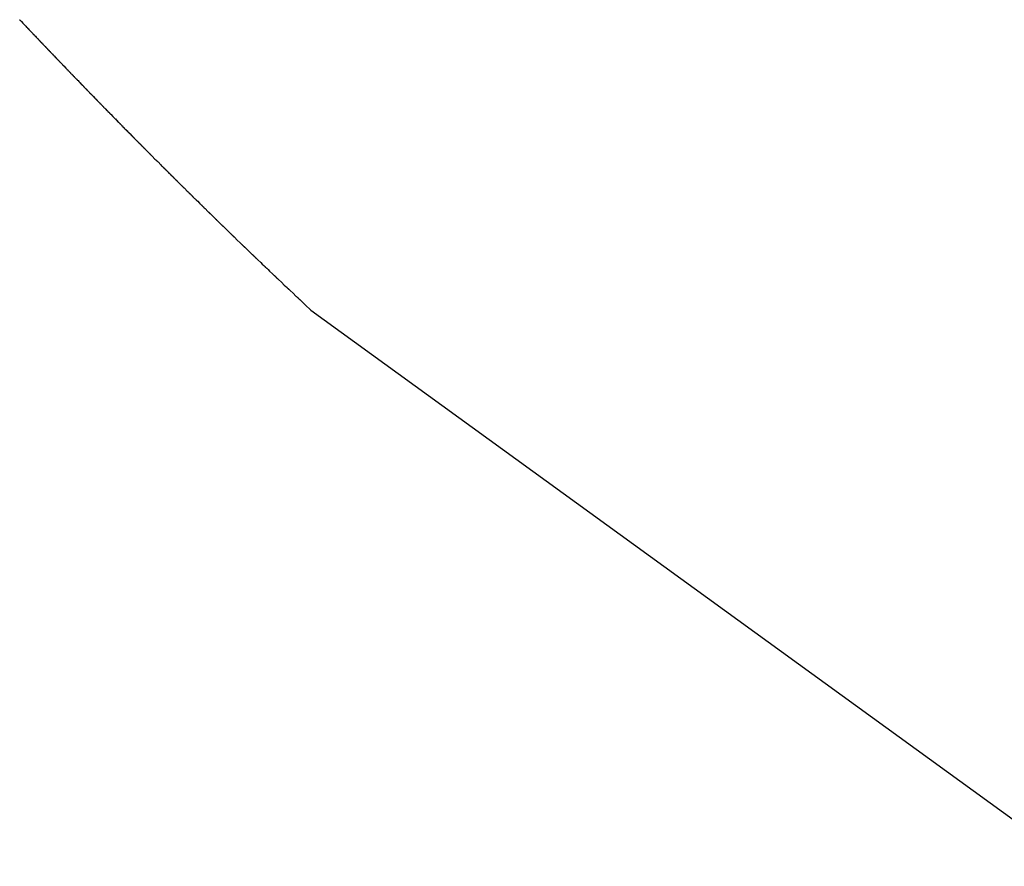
# Model space of a CAD drawing. Header units: millimetres. Extents: x 0 to 594, y 0 to 420.
# Tile 41 of 50: x 365.68 to 366.93, y 280.36 to 281.43. Entities that reach past the tile are written whole.
import ezdxf

# ---------------------------------------------------------------- set-up
doc = ezdxf.new("R2010")
doc.units = ezdxf.units.MM

msp = doc.modelspace()

# ---------------------------------------------------------------- linework, layer by layer
at = {"color": 7, "linetype": 'Continuous', "lineweight": 25, "flags": 128}
msp.add_lwpolyline([(365.677662, 281.430509), (365.677928, 281.430274), (365.678015, 281.430142), (365.678071, 281.430002), (365.678126, 281.429861), (365.678211, 281.429728), (365.678472, 281.429492), (365.679088, 281.429047), (365.679988, 281.428058), (365.681693, 281.426051), (365.685451, 281.422145), (365.686338, 281.421153), (365.686966, 281.420713), (365.687214, 281.420473), (365.687292, 281.420339), (365.687341, 281.420197), (365.687405, 281.420059), (365.687499, 281.419929), (365.687778, 281.419699), (365.688129, 281.41949), (365.688374, 281.41925), (365.689292, 281.418268), (365.693017, 281.41436), (365.693944, 281.413383), (365.694177, 281.413139), (365.694296, 281.41286), (365.694367, 281.412724), (365.694468, 281.412598), (365.694761, 281.412372), (365.695106, 281.412162), (365.695338, 281.411918), (365.695456, 281.411639), (365.695527, 281.411503), (365.695629, 281.411377), (365.696269, 281.410942), (365.696498, 281.410697), (365.696615, 281.410418), (365.696688, 281.410283), (365.696791, 281.410157), (365.697088, 281.409933), (365.697432, 281.409723), (365.697659, 281.409477), (365.698595, 281.408503), (365.700276, 281.406499), (365.70092, 281.406066), (365.701045, 281.405947), (365.70114, 281.405819), (365.701254, 281.405539), (365.701331, 281.405405), (365.701438, 281.405281), (365.701745, 281.40506), (365.702083, 281.404848), (365.702207, 281.404729), (365.7023, 281.4046), (365.702413, 281.40432), (365.702492, 281.404187), (365.7026, 281.404063), (365.703245, 281.40363), (365.703368, 281.403511), (365.703461, 281.403382), (365.703573, 281.403101), (365.703652, 281.402969), (365.703762, 281.402845), (365.704074, 281.402625), (365.704408, 281.402413), (365.70453, 281.402293), (365.704621, 281.402164), (365.704733, 281.401884), (365.704813, 281.401751), (365.704925, 281.401628), (365.70557, 281.401196), (365.705691, 281.401076), (365.705781, 281.400946), (365.705893, 281.400666), (365.705975, 281.400534), (365.706087, 281.400411), (365.706403, 281.400193), (365.706733, 281.39998), (365.706853, 281.399859), (365.706942, 281.399729), (365.707053, 281.399449), (365.707136, 281.399317), (365.707249, 281.399194), (365.707895, 281.398763), (365.709574, 281.396763), (365.71022, 281.396332), (365.710337, 281.396211), (365.710422, 281.39608), (365.710533, 281.3958), (365.710619, 281.395669), (365.710736, 281.395548), (365.711061, 281.395333), (365.711383, 281.395117), (365.711498, 281.394996), (365.711582, 281.394864), (365.711693, 281.394584), (365.711781, 281.394454), (365.711899, 281.394333), (365.712545, 281.393903), (365.712659, 281.393781), (365.712743, 281.393649), (365.712854, 281.393369), (365.712942, 281.393239), (365.713061, 281.393119), (365.713391, 281.392906), (365.713708, 281.392689), (365.71382, 281.392566), (365.713903, 281.392435), (365.714014, 281.392155), (365.714104, 281.392025), (365.714224, 281.391905), (365.71487, 281.391475), (365.714982, 281.391352), (365.715063, 281.39122), (365.715174, 281.39094), (365.715265, 281.390811), (365.715386, 281.390692), (365.71572, 281.39048), (365.716032, 281.390262), (365.716143, 281.390139), (365.716223, 281.390006), (365.716335, 281.389727), (365.716427, 281.389598), (365.716549, 281.389479), (365.717195, 281.389049), (365.718875, 281.387054), (365.719519, 281.386624), (365.719626, 281.3865), (365.719703, 281.386367), (365.719816, 281.386088), (365.719912, 281.38596), (365.720038, 281.385842), (365.720378, 281.385633), (365.720681, 281.385412), (365.720787, 281.385288), (365.720863, 281.385154), (365.720979, 281.384876), (365.721078, 281.38475), (365.721209, 281.384633), (365.721838, 281.384199), (365.722744, 281.383223), (365.722992, 281.382985), (365.723116, 281.38271), (365.723185, 281.382574), (365.723286, 281.382449), (365.723584, 281.382227), (365.723923, 281.382017), (365.724046, 281.381898), (365.724137, 281.38177), (365.724249, 281.381491), (365.724335, 281.38136), (365.724453, 281.38124), (365.725391, 281.380274), (365.725628, 281.380034), (365.725978, 281.379828), (365.726253, 281.379599), (365.726343, 281.37947), (365.7264, 281.379331), (365.726455, 281.379191), (365.726542, 281.379061), (365.726813, 281.378831), (365.727164, 281.378625), (365.727406, 281.378386), (365.728341, 281.377421), (365.728461, 281.377301), (365.728549, 281.377172), (365.728661, 281.376893), (365.72875, 281.376763), (365.72887, 281.376644), (365.729206, 281.376434), (365.729509, 281.376214), (365.729612, 281.376089), (365.729683, 281.375954), (365.729805, 281.375679), (365.730048, 281.37544), (365.730957, 281.374467), (365.731583, 281.374034), (365.731717, 281.373918), (365.731819, 281.373793), (365.731937, 281.373516), (365.732012, 281.373383), (365.732119, 281.373259), (365.732429, 281.373042), (365.732759, 281.37283), (365.732876, 281.37271), (365.732961, 281.372579), (365.733073, 281.372301), (365.733165, 281.372173), (365.733289, 281.372054), (365.733925, 281.371624), (365.735656, 281.369654), (365.736003, 281.369448), (365.736134, 281.369332), (365.736232, 281.369206), (365.736348, 281.368929), (365.736426, 281.368796), (365.736536, 281.368674), (365.737486, 281.367715), (365.737581, 281.367588), (365.737708, 281.367471), (365.738051, 281.367264), (365.738342, 281.367041), (365.738439, 281.366914), (365.738504, 281.366778), (365.738553, 281.366637), (365.738633, 281.366505), (365.738888, 281.366271), (365.739498, 281.365834), (365.740422, 281.364868), (365.74055, 281.364751), (365.740646, 281.364624), (365.740759, 281.364347), (365.74084, 281.364215), (365.740953, 281.364094), (365.741276, 281.363881), (365.741595, 281.363667), (365.741705, 281.363545), (365.741784, 281.363413), (365.741899, 281.363135), (365.741997, 281.363009), (365.742127, 281.362893), (365.743048, 281.361927), (365.743662, 281.361492), (365.743913, 281.361257), (365.74399, 281.361125), (365.744039, 281.360983), (365.744106, 281.360848), (365.744205, 281.360722), (365.7445, 281.360501), (365.744841, 281.360294), (365.744966, 281.360176), (365.745059, 281.360049), (365.745171, 281.359771), (365.745255, 281.359641), (365.745371, 281.35952), (365.746012, 281.359094), (365.74612, 281.358971), (365.746196, 281.358838), (365.746313, 281.358562), (365.746414, 281.358437), (365.746547, 281.358322), (365.746896, 281.358117), (365.748622, 281.356153), (365.749261, 281.355726), (365.749382, 281.355607), (365.749472, 281.355479), (365.749584, 281.355201), (365.749671, 281.355072), (365.74979, 281.354953), (365.750124, 281.354744), (365.75043, 281.354527), (365.750535, 281.354403), (365.750607, 281.354269), (365.750727, 281.353994), (365.750967, 281.353756), (365.75159, 281.353325), (365.752503, 281.352359), (365.752742, 281.352121), (365.752861, 281.351846), (365.752934, 281.351713), (365.75304, 281.351589), (365.753347, 281.351372), (365.75368, 281.351163), (365.753798, 281.351044), (365.753885, 281.350915), (365.753997, 281.350638), (365.754087, 281.35051), (365.754209, 281.350391), (365.755141, 281.349432), (365.755388, 281.349197), (365.75574, 281.348994), (365.756006, 281.348765), (365.756091, 281.348635), (365.756144, 281.348496), (365.756203, 281.348358), (365.756295, 281.34823), (365.756575, 281.348005), (365.756924, 281.347802), (365.757056, 281.347687), (365.757156, 281.347562), (365.758099, 281.346607), (365.758214, 281.346487), (365.758298, 281.346357), (365.75841, 281.34608), (365.758503, 281.345953), (365.758629, 281.345836), (365.758971, 281.34563), (365.759265, 281.34541), (365.759364, 281.345285), (365.75943, 281.345149), (365.759479, 281.345009), (365.759557, 281.344877), (365.759809, 281.344644), (365.760712, 281.343677), (365.761344, 281.34325), (365.761474, 281.343134), (365.761571, 281.343009), (365.761685, 281.342733), (365.761764, 281.342601), (365.761876, 281.34248), (365.762196, 281.342268), (365.762518, 281.342056), (365.76263, 281.341936), (365.76271, 281.341805), (365.762824, 281.341529), (365.76292, 281.341403), (365.763049, 281.341287), (365.763682, 281.340861), (365.765421, 281.338909), (365.765765, 281.338704), (365.765891, 281.338588), (365.765985, 281.338462), (365.766098, 281.338185), (365.76618, 281.338055), (365.766295, 281.337935), (365.767239, 281.336983), (365.767338, 281.336858), (365.767469, 281.336744), (365.767818, 281.336541), (365.768099, 281.336317), (365.768192, 281.33619), (365.768252, 281.336053), (365.768304, 281.335914), (365.768388, 281.335784), (365.768653, 281.335555), (365.769006, 281.335354), (365.769254, 281.33512), (365.770185, 281.334165), (365.770308, 281.334048), (365.770399, 281.33392), (365.770511, 281.333644), (365.770596, 281.333515), (365.770714, 281.333396), (365.771045, 281.333188), (365.772805, 281.331247), (365.773427, 281.330819), (365.773669, 281.330583), (365.773789, 281.33031), (365.773861, 281.330177), (365.773965, 281.330053), (365.77427, 281.329837), (365.774605, 281.329631), (365.774725, 281.329513), (365.774813, 281.329385), (365.774925, 281.329109), (365.775013, 281.328981), (365.775134, 281.328863), (365.775774, 281.328441), (365.775877, 281.328317), (365.775948, 281.328184), (365.776069, 281.327911), (365.776312, 281.327676), (365.776664, 281.327475), (365.778383, 281.325525), (365.779025, 281.325103), (365.779142, 281.324984), (365.779227, 281.324855), (365.779339, 281.32458), (365.77943, 281.324453), (365.779554, 281.324336), (365.779895, 281.324132), (365.780192, 281.323914), (365.780292, 281.32379), (365.78036, 281.323656), (365.780408, 281.323515), (365.780484, 281.323384), (365.780734, 281.323151), (365.78135, 281.322722), (365.78227, 281.321767), (365.782401, 281.321653), (365.7825, 281.321528), (365.782615, 281.321254), (365.782692, 281.321123), (365.782802, 281.321002), (365.783119, 281.32079), (365.783445, 281.320581), (365.783559, 281.320462), (365.78364, 281.320332), (365.783753, 281.320057), (365.783848, 281.319931), (365.783975, 281.319816), (365.784901, 281.318863), (365.785509, 281.318433), (365.785767, 281.318203), (365.785847, 281.318073), (365.785897, 281.317933), (365.785961, 281.317798), (365.786057, 281.317672), (365.786346, 281.317453), (365.786691, 281.31725), (365.786819, 281.317135), (365.786915, 281.31701), (365.787864, 281.316066), (365.787975, 281.315945), (365.788054, 281.315815), (365.788168, 281.31554), (365.788266, 281.315415), (365.788396, 281.315301), (365.788743, 281.315099), (365.789028, 281.314878), (365.789122, 281.314753), (365.789184, 281.314617), (365.789235, 281.314478), (365.789317, 281.314348), (365.789579, 281.31412), (365.790475, 281.31316), (365.791112, 281.312739), (365.791237, 281.312623), (365.79133, 281.312497), (365.791442, 281.312222), (365.791526, 281.312093), (365.791642, 281.311975), (365.791971, 281.311768), (365.792284, 281.311556), (365.792392, 281.311435), (365.792467, 281.311303), (365.792584, 281.31103), (365.792684, 281.310906), (365.792817, 281.310793), (365.793446, 281.31037), (365.795195, 281.308438), (365.795533, 281.308234), (365.795655, 281.308118), (365.795744, 281.307991), (365.795856, 281.307716), (365.795943, 281.307588), (365.796062, 281.307471), (365.796999, 281.306525), (365.797239, 281.306291), (365.797591, 281.306091), (365.797864, 281.305867), (365.797952, 281.30574), (365.798007, 281.305602), (365.798063, 281.305465), (365.798152, 281.305338), (365.798426, 281.305114), (365.798777, 281.304915), (365.799016, 281.30468), (365.799954, 281.303736), (365.800073, 281.303618), (365.800159, 281.30349), (365.800271, 281.303216), (365.800361, 281.303089), (365.800483, 281.302973), (365.800821, 281.302769), (365.80257, 281.300842), (365.803199, 281.300421), (365.803332, 281.300308), (365.803432, 281.300184), (365.803548, 281.299911), (365.803624, 281.29978), (365.803732, 281.29966), (365.804046, 281.299449), (365.804375, 281.299243), (365.80449, 281.299124), (365.804573, 281.298996), (365.804686, 281.298722), (365.804779, 281.298596), (365.804904, 281.298481), (365.805541, 281.298063), (365.806438, 281.297107), (365.806699, 281.29688), (365.806781, 281.296751), (365.806831, 281.296612), (365.806893, 281.296477), (365.806988, 281.296352), (365.807274, 281.296133), (365.807621, 281.295933), (365.807751, 281.295819), (365.807848, 281.295695), (365.807962, 281.295422), (365.808041, 281.295292), (365.808152, 281.295172), (365.809101, 281.294234), (365.809197, 281.29411), (365.809326, 281.293996), (365.809671, 281.293795), (365.80996, 281.293577), (365.810056, 281.293452), (365.810119, 281.293318), (365.810169, 281.293179), (365.810249, 281.29305), (365.810508, 281.292822), (365.811116, 281.292395), (365.812043, 281.291451), (365.812169, 281.291336), (365.812263, 281.291212), (365.812376, 281.290938), (365.812458, 281.290809), (365.812573, 281.290691), (365.812899, 281.290485), (365.813215, 281.290275), (365.813325, 281.290155), (365.813402, 281.290025), (365.813517, 281.289753), (365.813616, 281.289629), (365.813748, 281.289516), (365.814667, 281.28857), (365.815285, 281.288148), (365.815533, 281.287917), (365.815609, 281.287786), (365.815657, 281.287647), (365.815725, 281.287514), (365.815826, 281.287392), (365.816124, 281.287177), (365.816464, 281.286975), (365.816588, 281.28686), (365.816679, 281.286734), (365.81679, 281.286461), (365.816876, 281.286333), (365.816993, 281.286216), (365.817635, 281.285801), (365.819355, 281.283874), (365.819708, 281.283677), (365.81995, 281.283445), (365.82007, 281.283174), (365.820141, 281.283042), (365.820245, 281.282921), (365.820886, 281.282506), (365.821006, 281.28239), (365.821094, 281.282263), (365.821205, 281.28199), (365.821294, 281.281863), (365.821414, 281.281747), (365.821751, 281.281545), (365.822055, 281.281333), (365.822158, 281.281211), (365.822229, 281.281079), (365.82235, 281.280809), (365.822593, 281.280577), (365.823215, 281.280157), (365.824976, 281.278246), (365.825307, 281.278042), (365.825424, 281.277925), (365.825509, 281.277798), (365.825621, 281.277525), (365.825712, 281.2774), (365.825836, 281.277285), (365.826767, 281.276346), (365.827369, 281.27592), (365.827633, 281.275696), (365.827716, 281.275568), (365.827768, 281.27543), (365.827828, 281.275295), (365.827921, 281.27517), (365.828205, 281.274952), (365.828553, 281.274754), (365.828684, 281.274641), (365.828783, 281.274519), (365.829728, 281.273585), (365.829842, 281.273467), (365.829924, 281.273339), (365.830036, 281.273067), (365.830131, 281.272942), (365.830258, 281.272829), (365.830602, 281.27263), (365.830894, 281.272414), (365.830991, 281.272291), (365.831056, 281.272157), (365.831105, 281.272019), (365.831186, 281.271891), (365.831451, 281.271666), (365.831802, 281.271469), (365.831936, 281.271358), (365.832037, 281.271236), (365.832153, 281.270965), (365.832233, 281.270836), (365.832348, 281.270719), (365.83328, 281.269782), (365.833894, 281.269361), (365.83403, 281.26925), (365.834131, 281.269128), (365.834248, 281.268857), (365.834327, 281.268729), (365.834441, 281.268611), (365.83477, 281.268407), (365.835076, 281.268197), (365.835178, 281.268075), (365.835246, 281.267943), (365.835295, 281.267804), (365.835374, 281.267676), (365.835635, 281.267451), (365.835987, 281.267254), (365.836123, 281.267144), (365.836226, 281.267022), (365.83717, 281.266091), (365.838079, 281.265149), (365.841657, 281.261364), (365.842264, 281.260942), (365.842403, 281.260832), (365.842509, 281.260712), (365.842628, 281.260443), (365.842704, 281.260313), (365.842814, 281.260194), (365.843136, 281.259989), (365.84345, 281.259782), (365.843556, 281.259662), (365.843627, 281.259531), (365.843751, 281.259263), (365.844004, 281.259036), (365.844356, 281.258841), (365.844603, 281.258612), (365.845543, 281.257682), (365.849094, 281.253897), (365.850033, 281.252968), (365.850634, 281.252545), (365.850886, 281.252318), (365.851008, 281.25205), (365.851081, 281.25192), (365.851187, 281.2518), (365.851502, 281.251594), (365.851823, 281.251389), (365.851933, 281.251271), (365.852008, 281.251141), (365.852128, 281.250872), (365.852374, 281.250644), (365.85298, 281.250223), (365.856559, 281.246457), (365.857467, 281.24552), (365.858411, 281.244595), (365.858514, 281.244474), (365.858651, 281.244365), (365.859003, 281.244171), (365.859263, 281.243947), (365.859341, 281.243819), (365.85939, 281.243681), (365.859458, 281.24355), (365.859561, 281.243429), (365.859869, 281.243221), (365.860197, 281.243019), (365.86031, 281.242902), (365.860389, 281.242774), (365.860505, 281.242505), (365.860608, 281.242385), (365.860744, 281.242275), (365.861357, 281.241858), (365.86229, 281.24093), (365.862404, 281.240814), (365.862484, 281.240686), (365.8626, 281.240417), (365.862701, 281.240296), (365.862837, 281.240186), (365.863188, 281.239992), (365.863451, 281.23977), (365.863531, 281.239642), (365.86358, 281.239505), (365.863647, 281.239373), (365.863748, 281.239252), (365.864052, 281.239043), (365.865841, 281.237166), (365.866789, 281.236245), (365.866888, 281.236123), (365.867022, 281.236013), (365.867372, 281.235819), (365.867639, 281.235598), (365.867721, 281.235472), (365.867771, 281.235335), (365.867836, 281.235202), (365.867935, 281.235081), (365.868236, 281.234871), (365.868569, 281.234672), (365.868686, 281.234556), (365.868769, 281.23443), (365.868883, 281.234161), (365.868982, 281.234039), (365.869115, 281.233929), (365.869733, 281.233515), (365.871557, 281.231652), (365.871827, 281.231433), (365.871911, 281.231307), (365.871962, 281.23117), (365.872025, 281.231037), (365.872122, 281.230916), (365.872419, 281.230705), (365.872756, 281.230507), (365.872874, 281.230392), (365.872959, 281.230266), (365.873073, 281.229997), (365.873169, 281.229875), (365.8733, 281.229764), (365.874216, 281.228835), (365.874849, 281.228426), (365.874968, 281.228312), (365.875054, 281.228186), (365.875167, 281.227917), (365.875263, 281.227795), (365.875393, 281.227684), (365.875741, 281.22749), (365.876015, 281.227272), (365.876101, 281.227147), (365.876154, 281.227011), (365.876215, 281.226878), (365.87631, 281.226756), (365.876603, 281.226544), (365.876942, 281.226347), (365.877063, 281.226233), (365.877149, 281.226108), (365.877262, 281.225839), (365.877357, 281.225717), (365.877486, 281.225605), (365.87811, 281.225194), (365.879035, 281.22427), (365.882591, 281.220527), (365.883221, 281.220119), (365.883344, 281.220006), (365.883433, 281.219882), (365.883546, 281.219613), (365.883638, 281.21949), (365.883765, 281.219378), (365.88411, 281.219184), (365.884391, 281.218969), (365.884481, 281.218846), (365.884536, 281.218711), (365.884594, 281.218577), (365.884685, 281.218454), (365.884971, 281.21824), (365.885314, 281.218046), (365.885438, 281.217933), (365.885528, 281.217809), (365.885641, 281.217541), (365.885732, 281.217418), (365.885857, 281.217305), (365.886485, 281.216897), (365.890043, 281.213164), (365.890967, 281.212242), (365.891593, 281.211834), (365.89172, 281.211723), (365.891813, 281.2116), (365.891926, 281.211332), (365.892014, 281.211208), (365.892136, 281.211095), (365.892478, 281.210901), (365.892767, 281.210689), (365.89286, 281.210567), (365.892919, 281.210434), (365.892973, 281.210299), (365.893061, 281.210175), (365.893339, 281.20996), (365.893686, 281.209767), (365.893814, 281.209656), (365.893907, 281.209534), (365.89402, 281.209266), (365.894108, 281.209142), (365.894229, 281.209028), (365.894861, 281.208623), (365.895779, 281.207701), (365.895908, 281.20759), (365.896002, 281.207468), (365.896115, 281.2072), (365.896202, 281.207076), (365.896323, 281.206963), (365.896662, 281.206768), (365.896955, 281.206558), (365.89705, 281.206436), (365.89711, 281.206304), (365.897163, 281.206168), (365.897249, 281.206044), (365.897524, 281.205828), (365.899343, 281.203981), (365.899964, 281.203573), (365.900095, 281.203463), (365.900192, 281.203342), (365.900305, 281.203075), (365.90039, 281.20295), (365.900509, 281.202836), (365.900846, 281.20264), (365.901142, 281.202432), (365.901239, 281.202311), (365.901302, 281.202179), (365.901353, 281.202044), (365.901437, 281.201919), (365.901708, 281.201702), (365.902057, 281.201511), (365.902189, 281.201401), (365.902286, 281.201281), (365.903236, 281.200371), (365.905029, 281.198519), (365.905329, 281.198312), (365.905428, 281.198192), (365.905493, 281.198061), (365.905543, 281.197925), (365.905625, 281.1978), (365.905892, 281.197583), (365.906243, 281.197392), (365.906376, 281.197283), (365.906475, 281.197163), (365.90659, 281.196897), (365.906672, 281.196771), (365.906788, 281.196657), (365.907719, 281.195743), (365.908335, 281.195334), (365.90847, 281.195226), (365.90857, 281.195106), (365.908685, 281.19484), (365.908766, 281.194715), (365.908881, 281.1946), (365.909213, 281.194403), (365.909517, 281.194198), (365.909617, 281.194079), (365.909684, 281.193948), (365.909733, 281.193813), (365.909813, 281.193687), (365.910077, 281.193468), (365.910428, 281.193278), (365.910563, 281.19317), (365.910664, 281.193051), (365.91161, 281.192143), (365.912521, 281.191224), (365.916096, 281.187528), (365.916706, 281.187119), (365.916844, 281.187012), (365.916948, 281.186894), (365.917065, 281.186629), (365.917143, 281.186503), (365.917254, 281.186387), (365.917579, 281.18619), (365.917891, 281.185987), (365.917995, 281.185869), (365.918065, 281.185741), (365.918113, 281.185605), (365.91819, 281.185478), (365.918446, 281.185258), (365.918798, 281.185069), (365.919042, 281.184845), (365.919984, 281.183938), (365.923534, 281.180244), (365.924472, 281.179337), (365.925076, 281.178927), (365.925325, 281.178705), (365.925446, 281.178442), (365.925519, 281.178315), (365.925627, 281.178199), (365.925945, 281.177999), (365.926264, 281.1778), (365.926372, 281.177683), (365.926446, 281.177556), (365.926567, 281.177293), (365.926815, 281.177071), (365.927419, 281.176662), (365.931, 281.172987), (365.931907, 281.172072), (365.932849, 281.17117), (365.933092, 281.170947), (365.933445, 281.170759), (365.933702, 281.17054), (365.933779, 281.170414), (365.933827, 281.170279), (365.933896, 281.17015), (365.934, 281.170033), (365.934311, 281.169832), (365.934637, 281.169636), (365.934749, 281.169521), (365.934826, 281.169395), (365.934944, 281.169132), (365.935047, 281.169014), (365.935185, 281.168908), (365.935796, 281.168502), (365.936728, 281.167598), (365.938563, 281.16578), (365.942157, 281.162122), (365.944009, 281.160314), (365.944952, 281.159415), (365.945053, 281.159297), (365.94519, 281.159191), (365.94554, 281.159004), (365.945683, 281.158899), (365.945789, 281.158783), (365.945908, 281.158521), (365.945988, 281.158397), (365.946104, 281.158284), (365.946439, 281.158091), (365.946729, 281.157885), (365.94682, 281.157764), (365.946876, 281.157631), (365.946901, 281.157564), (365.946935, 281.1575), (365.94703, 281.15738), (365.947329, 281.157176), (365.947658, 281.156982), (365.94777, 281.156868), (365.947845, 281.156742), (365.947968, 281.156481), (365.948225, 281.156264), (365.948575, 281.156076), (365.948707, 281.155969), (365.948803, 281.15585), (365.948838, 281.155786), (365.948864, 281.155719), (365.948918, 281.155586), (365.949008, 281.155465), (365.949134, 281.155355), (365.94975, 281.154954), (365.953416, 281.151334), (365.957032, 281.147703), (365.958909, 281.145912), (365.959008, 281.145794), (365.959144, 281.145688), (365.959494, 281.145502), (365.959638, 281.145398), (365.959745, 281.145283), (365.959865, 281.145022), (365.959944, 281.144898), (365.960059, 281.144785), (365.960393, 281.144594), (365.960685, 281.144388), (365.960777, 281.144268), (365.960833, 281.144137), (365.960858, 281.14407), (365.960891, 281.144006), (365.960986, 281.143886), (365.961282, 281.143683), (365.961613, 281.14349), (365.961726, 281.143377), (365.961802, 281.143252), (365.961924, 281.142992), (365.962179, 281.142775), (365.962529, 281.142589), (365.962662, 281.142482), (365.96276, 281.142364), (365.964639, 281.140577), (365.968258, 281.136961), (365.971919, 281.133364), (365.972538, 281.132966), (365.972661, 281.132857), (365.972749, 281.132736), (365.972802, 281.132604), (365.972828, 281.132538), (365.972864, 281.132474), (365.972963, 281.132357), (365.973097, 281.132251), (365.973447, 281.132066), (365.9737, 281.131849), (365.973821, 281.13159), (365.973899, 281.131465), (365.974013, 281.131353), (365.974345, 281.131162), (365.974639, 281.130959), (365.974732, 281.13084), (365.974765, 281.130776), (365.974789, 281.130709), (365.974813, 281.130642), (365.974847, 281.130578), (365.97494, 281.130459), (365.975234, 281.130256), (365.975567, 281.130065), (365.97568, 281.129953), (365.975758, 281.129828), (365.975879, 281.129569), (365.976132, 281.129353), (365.976482, 281.129168), (365.976616, 281.129062), (365.976715, 281.128944), (365.97675, 281.128881), (365.976777, 281.128815), (365.97683, 281.128683), (365.976918, 281.128563), (365.977042, 281.128454), (365.97766, 281.128057), (365.979514, 281.126271), (365.983108, 281.122667), (365.984939, 281.120877), (365.986818, 281.119104), (365.986916, 281.118987), (365.987049, 281.118882), (365.987399, 281.118697), (365.987654, 281.118482), (365.987775, 281.118224), (365.987852, 281.1181), (365.987965, 281.117988), (365.988296, 281.117798), (365.988592, 281.117596), (365.988686, 281.117478), (365.98872, 281.117414), (365.988744, 281.117348), (365.988768, 281.117281), (365.988801, 281.117218), (365.988893, 281.117099), (365.989185, 281.116896), (365.989519, 281.116707), (365.989633, 281.116595), (365.989712, 281.116472), (365.989832, 281.116213), (365.990084, 281.115997), (365.990434, 281.115814), (365.990569, 281.115709), (365.990668, 281.115592), (365.992545, 281.113822), (365.994374, 281.112038), (365.997969, 281.108453), (365.999825, 281.106681), (366.000441, 281.106288), (366.000566, 281.10618), (366.000656, 281.106061), (366.00071, 281.10593), (366.000736, 281.105865), (366.000771, 281.105802), (366.000867, 281.105685), (366.001, 281.105579), (366.001349, 281.105396), (366.001606, 281.105183), (366.001728, 281.104926), (366.001804, 281.104803), (366.001916, 281.104691), (366.002246, 281.104501), (366.002544, 281.104301), (366.002639, 281.104184), (366.002673, 281.104121), (366.002698, 281.104055), (366.002753, 281.103924), (366.002844, 281.103806), (366.003135, 281.103604), (366.00347, 281.103416), (366.003585, 281.103305), (366.003665, 281.103183), (366.003784, 281.102925), (366.003891, 281.102812), (366.004034, 281.10271), (366.004384, 281.102527), (366.00452, 281.102423), (366.00462, 281.102308), (366.005564, 281.101429), (366.00922, 281.097878), (366.012841, 281.094321), (366.014722, 281.092567), (366.014818, 281.09245), (366.014949, 281.092345), (366.015298, 281.092163), (366.015556, 281.091951), (366.01568, 281.091696), (366.015755, 281.091573), (366.015866, 281.091461), (366.016194, 281.091272), (366.016493, 281.091074), (366.016589, 281.090958), (366.016624, 281.090895), (366.01665, 281.090829), (366.016704, 281.090699), (366.016794, 281.090581), (366.017083, 281.090379), (366.017419, 281.090193), (366.017535, 281.090083), (366.017616, 281.089962), (366.017735, 281.089705), (366.01784, 281.089592), (366.017982, 281.08949), (366.018332, 281.089309), (366.018469, 281.089206), (366.018571, 281.089091), (366.020445, 281.087339), (366.024056, 281.083793), (366.027725, 281.080271), (366.028337, 281.079881), (366.028465, 281.079775), (366.028557, 281.079658), (366.028612, 281.079529), (366.028637, 281.079463), (366.028671, 281.079401), (366.028766, 281.079284), (366.028896, 281.079179), (366.029244, 281.078998), (366.029505, 281.078788), (366.02963, 281.078535), (366.029704, 281.078411), (366.029813, 281.0783), (366.03014, 281.078112), (366.030441, 281.077915), (366.030538, 281.0778), (366.030573, 281.077738), (366.030599, 281.077672), (366.030653, 281.077543), (366.030742, 281.077425), (366.031029, 281.077224), (366.031366, 281.077039), (366.031483, 281.07693), (366.031565, 281.076809), (366.031683, 281.076554), (366.031788, 281.076441), (366.031928, 281.076339), (366.032279, 281.076159), (366.032417, 281.076057), (366.032519, 281.075943), (366.033461, 281.075073), (366.03531, 281.073322), (366.035438, 281.073217), (366.03553, 281.0731), (366.035563, 281.073037), (366.035576, 281.073004), (366.035582, 281.072988), (366.035584, 281.07298), (366.035586, 281.072975), (366.035586, 281.072974), (366.035589, 281.072969), (366.035607, 281.072949), (366.035684, 281.07287), (366.036006, 281.072554), (366.037328, 281.071289), (366.039551, 281.069181), (366.046709, 281.062442), (367.018136, 280.357787)], dxfattribs=at)

doc.saveas('drawing.dxf')
